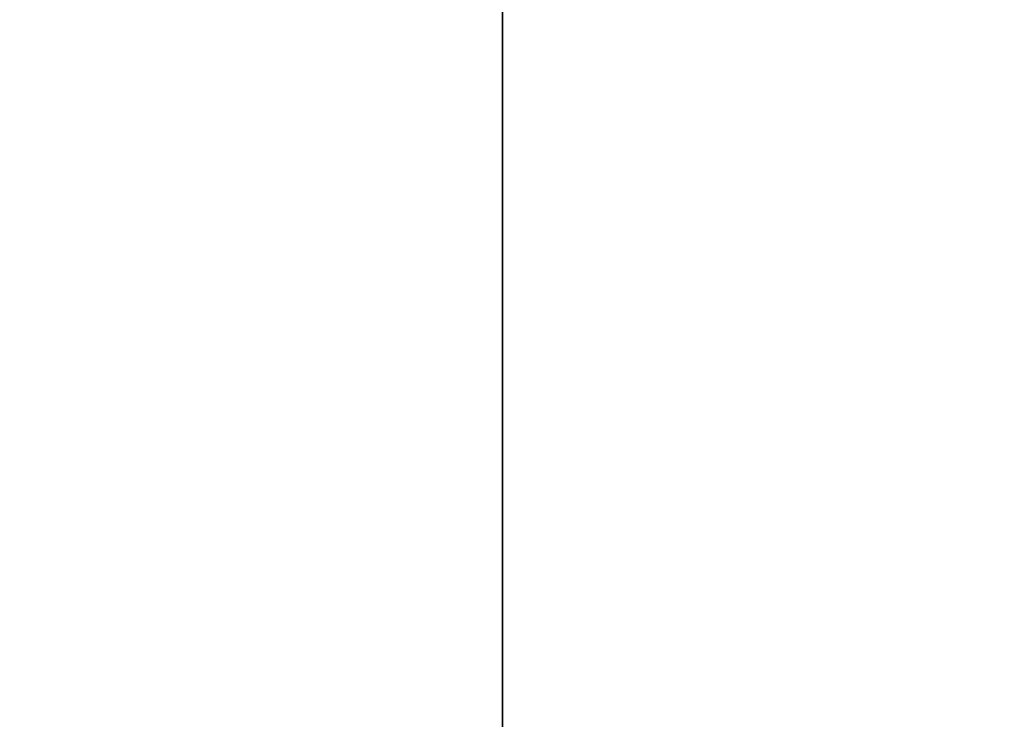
# Model space of a CAD drawing. Header units: millimetres. Extents: x 549 to 1049, y -22 to 79.
# Tile 22 of 127: x 657.783 to 657.991, y 47.786 to 47.934. Entities that reach past the tile are written whole.
import ezdxf

# ---------------------------------------------------------------- set-up
doc = ezdxf.new("R2010")
doc.units = ezdxf.units.MM
doc.header["$LTSCALE"] = 41.718519
doc.layers.add('34', color=7, linetype='CONTINUOUS')
doc.layers.add('35', color=7, linetype='CONTINUOUS')

msp = doc.modelspace()

# ---------------------------------------------------------------- linework, layer by layer
at = {"layer": '34', "color": 44, "linetype": 'Continuous', "true_color": 0x8c7500}
for points in [[(658.10055, 77.39743, 136.28061), (651.48678, -22.00257, 140.95092), (651.48678, 77.39743, 140.95092), (658.10055, 77.39743, 136.28061)], [(658.10055, -22.00257, 136.28061), (651.48678, -22.00257, 140.95092), (658.10055, 77.39743, 136.28061), (658.10055, -22.00257, 136.28061)]]:
    msp.add_3dface(points, dxfattribs=at)
at = {"layer": '35', "color": 44, "linetype": 'Continuous', "true_color": 0x8c7500}
for points in [[(651.27589, 77.39743, 544.50539), (657.88478, -22.00257, 549.18262), (657.88478, 77.39743, 549.18262), (651.27589, 77.39743, 544.50539)], [(651.27589, -22.00257, 544.50539), (657.88478, -22.00257, 549.18262), (651.27589, 77.39743, 544.50539), (651.27589, -22.00257, 544.50539)], [(657.88478, -22.00257, 549.18262), (664.64166, -22.00257, 553.64338), (657.88478, 77.39743, 549.18262), (657.88478, -22.00257, 549.18262)], [(657.88478, 77.39743, 549.18262), (664.64166, -22.00257, 553.64338), (664.64166, 77.39743, 553.64338), (657.88478, 77.39743, 549.18262)]]:
    msp.add_3dface(points, dxfattribs=at)

doc.saveas('drawing.dxf')
